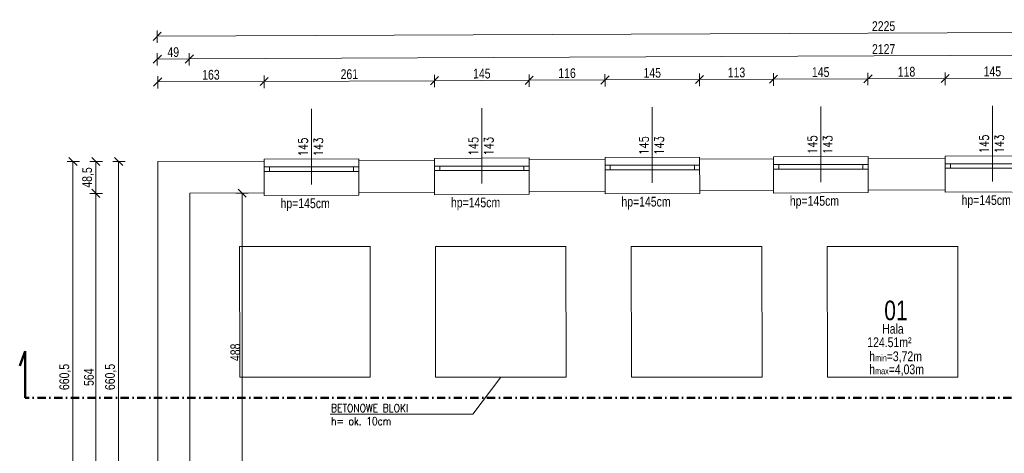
# Model space of a CAD drawing. Header units: centimetres. Extents: x -1 to 10576, y -3885 to 4713.
# Tile 7 of 17: x 2630 to 4138, y 1102 to 1767. Entities that reach past the tile are written whole.
import ezdxf
from ezdxf.enums import TextEntityAlignment as Align

# ---------------------------------------------------------------- set-up
doc = ezdxf.new("R2010")
doc.units = ezdxf.units.CM
doc.header["$LTSCALE"] = 0.5
doc.linetypes.add('DASHDOT', pattern=[25.4, 12.7, -6.35, 0, -6.35])
for name, color, linetype, lineweight in [('A_Ściany istniejące', 9, 'Continuous', 20), ('CKDRZWI_OPIS', 3, 'Continuous', 9), ('CKOKNA', 4, 'Continuous', 9), ('CKOKNA_OPIS', 3, 'Continuous', 9), ('CKOPIS_WIDOK', 255, 'Continuous', 9), ('CKOTOCZKI', 1, 'Continuous', 9), ('CKPOM_NUM', 6, 'Continuous', 50), ('CKPOM_OPIS', 3, 'Continuous', 9), ('CKPRZEKROJ_OZN', 4, 'DASHDOT', 50), ('CKWYMIAR', 3, 'Continuous', 13)]:
    doc.layers.add(name, color=color, linetype=linetype, lineweight=lineweight)
doc.styles.add('RomanS', font='romans.shx', dxfattribs={"width": 0.8})
doc.styles.get("Standard").update_dxf_attribs({"font": 'ic-simplex.shx', "width": 0.8})
doc.dimstyles.new('Kopia2 CADKON cm', dxfattribs={"dimscale": 5, "dimtxt": 3, "dimasz": 2.5, "dimexe": 1.8, "dimexo": 5, "dimgap": 0.6, "dimtad": 1, "dimrnd": 0.5, "dimtxsty": 'Standard', "dimblk1": 'OBLIQUE', "dimblk2": 'OBLIQUE', "dimsah": 1, "dimcen": 2.5, "dimclrd": 256, "dimclre": 256, "dimadec": 1, "dimazin": 2, "dimtfac": 1, "dimtix": 1, "dimtmove": 2, "dimatfit": 3, "dimldrblk": 'OPEN30', "dimfxl": 2, "dimfxlon": 1, "dimtfill": 1, "dimtolj": 1, "dimlwd": -1, "dimlwe": -1, "dimarcsym": 0})

# ---------------------------------------------------------------- blocks, each defined once
blk = doc.blocks.new('_OBLIQUE')
at = {"color": 0, "linetype": 'ByBlock'}
blk.add_line((-0.5, -0.5), (0.5, 0.5), dxfattribs=at)
blk = doc.blocks.new('*D1303')
at = {"layer": 'CKWYMIAR'}
for p, q in [((2841.5, 1661.8), (2841.4, 1680.8)), ((3004.5, 1662.5), (3004.4, 1681.5)), ((2841.4, 1671.8), (3004.4, 1672.5))]:
    blk.add_line(p, q, dxfattribs=at)
at = {"layer": 'Defpoints', "color": 0}
for p in [(3004.4, 1672.5), (2842, 1535.5), (3005, 1536.2)]:
    blk.add_point(p, dxfattribs=at)
at = {"layer": 'CKWYMIAR', "xscale": 12.5, "yscale": 12.5, "zscale": 12.5}
for p, rotation in [((2841.4, 1671.8), 180.2516405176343), ((3004.4, 1672.5), 0.2516405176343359)]:
    blk.add_blockref('_OBLIQUE', p, dxfattribs=dict(at, rotation=rotation))
at = {"layer": 'CKWYMIAR', "color": 0, "lineweight": -3, "insert": (2922.9, 1682.7), "char_height": 15, "attachment_point": 5, "rotation": 0.2516, "bg_fill": 3, "box_fill_scale": 1.1, "bg_fill_color": 256, "bg_fill_true_color": 13158600, "bg_fill_transparency": 0}
blk.add_mtext('\\A1;163', dxfattribs=at)
blk = doc.blocks.new('_Open30')
at = {"color": 0, "linetype": 'ByBlock', "lineweight": -2}
for p, q in [((-1, 0.27), (0, 0)), ((0, 0), (-1, -0.27)), ((0, 0), (-1, 0))]:
    blk.add_line(p, q, dxfattribs=at)
blk = doc.blocks.new('*D1304')
at = {"layer": 'CKWYMIAR'}
for p, q in [((3004.5, 1662.5), (3004.4, 1681.5)), ((3265.5, 1663.7), (3265.4, 1682.7)), ((3004.4, 1672.5), (3265.4, 1673.7))]:
    blk.add_line(p, q, dxfattribs=at)
at = {"layer": 'Defpoints', "color": 0}
for p in [(3265.4, 1673.7), (3266, 1540.4), (3005, 1536.2)]:
    blk.add_point(p, dxfattribs=at)
at = {"layer": 'CKWYMIAR', "xscale": 12.5, "yscale": 12.5, "zscale": 12.5}
for p, rotation in [((3004.4, 1672.5), 180.2516405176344), ((3265.4, 1673.7), 0.2516405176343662)]:
    blk.add_blockref('_OBLIQUE', p, dxfattribs=dict(at, rotation=rotation))
at = {"layer": 'CKWYMIAR', "color": 0, "lineweight": -3, "insert": (3134.9, 1683.6), "char_height": 15, "attachment_point": 5, "rotation": 0.2516, "bg_fill": 3, "box_fill_scale": 1.1, "bg_fill_color": 256, "bg_fill_true_color": 13158600, "bg_fill_transparency": 0}
blk.add_mtext('\\A1;261', dxfattribs=at)
blk = doc.blocks.new('*D1305')
at = {"layer": 'CKWYMIAR'}
for p, q in [((3265.5, 1663.7), (3265.4, 1682.7)), ((3265.4, 1673.7), (3410.2, 1674.3)), ((3410.2, 1664.3), (3410.2, 1683.3))]:
    blk.add_line(p, q, dxfattribs=at)
at = {"layer": 'Defpoints', "color": 0}
for p in [(3410.2, 1674.3), (3266, 1540.4), (3410.8, 1538)]:
    blk.add_point(p, dxfattribs=at)
at = {"layer": 'CKWYMIAR', "xscale": 12.5, "yscale": 12.5, "zscale": 12.5}
for p, rotation in [((3265.4, 1673.7), 180.2516405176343), ((3410.2, 1674.3), 0.2516405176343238)]:
    blk.add_blockref('_OBLIQUE', p, dxfattribs=dict(at, rotation=rotation))
at = {"layer": 'CKWYMIAR', "color": 0, "lineweight": -3, "insert": (3337.8, 1684.5), "char_height": 15, "attachment_point": 5, "rotation": 0.2516, "bg_fill": 3, "box_fill_scale": 1.1, "bg_fill_color": 256, "bg_fill_true_color": 13158600, "bg_fill_transparency": 0}
blk.add_mtext('\\A1;145', dxfattribs=at)
blk = doc.blocks.new('*D1306')
at = {"layer": 'CKWYMIAR'}
for p, q in [((3410.2, 1664.3), (3410.2, 1683.3)), ((3410.2, 1674.3), (3526.4, 1674.8)), ((3526.5, 1664.8), (3526.4, 1683.8))]:
    blk.add_line(p, q, dxfattribs=at)
at = {"layer": 'Defpoints', "color": 0}
for p in [(3526.4, 1674.8), (3527, 1538.6), (3410.8, 1538)]:
    blk.add_point(p, dxfattribs=at)
at = {"layer": 'CKWYMIAR', "xscale": 12.5, "yscale": 12.5, "zscale": 12.5}
for p, rotation in [((3410.2, 1674.3), 180.2516405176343), ((3526.4, 1674.8), 0.2516405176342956)]:
    blk.add_blockref('_OBLIQUE', p, dxfattribs=dict(at, rotation=rotation))
at = {"layer": 'CKWYMIAR', "color": 0, "lineweight": -3, "insert": (3468.3, 1685.1), "char_height": 15, "attachment_point": 5, "rotation": 0.2516, "bg_fill": 3, "box_fill_scale": 1.1, "bg_fill_color": 256, "bg_fill_true_color": 13158600, "bg_fill_transparency": 0}
blk.add_mtext('\\A1;116', dxfattribs=at)
blk = doc.blocks.new('*D1307')
at = {"layer": 'CKWYMIAR'}
for p, q in [((3526.5, 1664.8), (3526.4, 1683.8)), ((3526.4, 1674.8), (3671.2, 1675.5)), ((3671.2, 1665.5), (3671.1, 1684.5))]:
    blk.add_line(p, q, dxfattribs=at)
at = {"layer": 'Defpoints', "color": 0}
for p in [(3671.2, 1675.5), (3527, 1538.6), (3671.8, 1539.2)]:
    blk.add_point(p, dxfattribs=at)
at = {"layer": 'CKWYMIAR', "xscale": 12.5, "yscale": 12.5, "zscale": 12.5}
for p, rotation in [((3526.4, 1674.8), 180.2516405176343), ((3671.2, 1675.5), 0.2516405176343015)]:
    blk.add_blockref('_OBLIQUE', p, dxfattribs=dict(at, rotation=rotation))
at = {"layer": 'CKWYMIAR', "color": 0, "lineweight": -3, "insert": (3598.8, 1685.7), "char_height": 15, "attachment_point": 5, "rotation": 0.2516, "bg_fill": 3, "box_fill_scale": 1.1, "bg_fill_color": 256, "bg_fill_true_color": 13158600, "bg_fill_transparency": 0}
blk.add_mtext('\\A1;145', dxfattribs=at)
blk = doc.blocks.new('*D1308')
at = {"layer": 'CKWYMIAR'}
for p, q in [((3671.2, 1665.5), (3671.1, 1684.5)), ((3671.2, 1675.5), (3784.4, 1676)), ((3784.4, 1666), (3784.4, 1685))]:
    blk.add_line(p, q, dxfattribs=at)
at = {"layer": 'Defpoints', "color": 0}
for p in [(3784.4, 1676), (3671.8, 1539.2), (3785, 1539.7)]:
    blk.add_point(p, dxfattribs=at)
at = {"layer": 'CKWYMIAR', "xscale": 12.5, "yscale": 12.5, "zscale": 12.5}
for p, rotation in [((3671.2, 1675.5), 180.2516405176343), ((3784.4, 1676), 0.2516405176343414)]:
    blk.add_blockref('_OBLIQUE', p, dxfattribs=dict(at, rotation=rotation))
at = {"layer": 'CKWYMIAR', "color": 0, "lineweight": -3, "insert": (3727.8, 1686.2), "char_height": 15, "attachment_point": 5, "rotation": 0.2516, "bg_fill": 3, "box_fill_scale": 1.1, "bg_fill_color": 256, "bg_fill_true_color": 13158600, "bg_fill_transparency": 0}
blk.add_mtext('\\A1;113', dxfattribs=at)
blk = doc.blocks.new('*D1309')
at = {"layer": 'CKWYMIAR'}
for p, q in [((3784.4, 1666), (3784.4, 1685)), ((3784.4, 1676), (3929.2, 1676.6)), ((3929.2, 1666.6), (3929.1, 1685.6))]:
    blk.add_line(p, q, dxfattribs=at)
at = {"layer": 'Defpoints', "color": 0}
for p in [(3929.2, 1676.6), (3785, 1539.7), (3929.8, 1540.4)]:
    blk.add_point(p, dxfattribs=at)
at = {"layer": 'CKWYMIAR', "xscale": 12.5, "yscale": 12.5, "zscale": 12.5}
for p, rotation in [((3784.4, 1676), 180.2516405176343), ((3929.2, 1676.6), 0.251640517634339)]:
    blk.add_blockref('_OBLIQUE', p, dxfattribs=dict(at, rotation=rotation))
at = {"layer": 'CKWYMIAR', "color": 0, "lineweight": -3, "insert": (3856.7, 1686.8), "char_height": 15, "attachment_point": 5, "rotation": 0.2516, "bg_fill": 3, "box_fill_scale": 1.1, "bg_fill_color": 256, "bg_fill_true_color": 13158600, "bg_fill_transparency": 0}
blk.add_mtext('\\A1;145', dxfattribs=at)
blk = doc.blocks.new('*D1310')
at = {"layer": 'CKWYMIAR'}
for p, q in [((3929.2, 1666.6), (3929.1, 1685.6)), ((3929.2, 1676.6), (4047.4, 1677.1)), ((4047.4, 1667.1), (4047.4, 1686.1))]:
    blk.add_line(p, q, dxfattribs=at)
at = {"layer": 'Defpoints', "color": 0}
for p in [(4047.4, 1677.1), (3929.8, 1540.4), (4048, 1540.9)]:
    blk.add_point(p, dxfattribs=at)
at = {"layer": 'CKWYMIAR', "xscale": 12.5, "yscale": 12.5, "zscale": 12.5}
for p, rotation in [((3929.2, 1676.6), 180.2516405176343), ((4047.4, 1677.1), 0.2516405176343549)]:
    blk.add_blockref('_OBLIQUE', p, dxfattribs=dict(at, rotation=rotation))
at = {"layer": 'CKWYMIAR', "color": 0, "lineweight": -3, "insert": (3988.2, 1687.4), "char_height": 15, "attachment_point": 5, "rotation": 0.2516, "bg_fill": 3, "box_fill_scale": 1.1, "bg_fill_color": 256, "bg_fill_true_color": 13158600, "bg_fill_transparency": 0}
blk.add_mtext('\\A1;118', dxfattribs=at)
blk = doc.blocks.new('*D1311')
at = {"layer": 'CKWYMIAR'}
for p, q in [((4047.4, 1667.1), (4047.4, 1686.1)), ((4047.4, 1677.1), (4192.2, 1677.8)), ((4192.2, 1667.8), (4192.1, 1686.8))]:
    blk.add_line(p, q, dxfattribs=at)
at = {"layer": 'Defpoints', "color": 0}
for p in [(4192.2, 1677.8), (4048, 1540.9), (4192.8, 1541.6)]:
    blk.add_point(p, dxfattribs=at)
at = {"layer": 'CKWYMIAR', "xscale": 12.5, "yscale": 12.5, "zscale": 12.5}
for p, rotation in [((4047.4, 1677.1), 180.2516405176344), ((4192.2, 1677.8), 0.2516405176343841)]:
    blk.add_blockref('_OBLIQUE', p, dxfattribs=dict(at, rotation=rotation))
at = {"layer": 'CKWYMIAR', "color": 0, "lineweight": -3, "insert": (4119.7, 1687.9), "char_height": 15, "attachment_point": 5, "rotation": 0.2516, "bg_fill": 3, "box_fill_scale": 1.1, "bg_fill_color": 256, "bg_fill_true_color": 13158600, "bg_fill_transparency": 0}
blk.add_mtext('\\A1;145', dxfattribs=at)
blk = doc.blocks.new('*D1322')
at = {"layer": 'CKWYMIAR'}
for p, q in [((2840.8, 1696.8), (2840.8, 1715.8)), ((2840.8, 1706.8), (2889.8, 1707)), ((2889.8, 1697), (2889.8, 1716))]:
    blk.add_line(p, q, dxfattribs=at)
at = {"layer": 'Defpoints', "color": 0}
for p in [(2889.8, 1707), (2841.5, 1547.8), (2890.5, 1548)]:
    blk.add_point(p, dxfattribs=at)
at = {"layer": 'CKWYMIAR', "xscale": 12.5, "yscale": 12.5, "zscale": 12.5}
for p, rotation in [((2840.8, 1706.8), 180.2516405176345), ((2889.8, 1707), 0.2516405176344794)]:
    blk.add_blockref('_OBLIQUE', p, dxfattribs=dict(at, rotation=rotation))
at = {"layer": 'CKWYMIAR', "color": 0, "lineweight": -3, "insert": (2865.2, 1717.4), "char_height": 15, "attachment_point": 5, "rotation": 0.2516, "bg_fill": 3, "box_fill_scale": 1.1, "bg_fill_color": 256, "bg_fill_true_color": 13158600, "bg_fill_transparency": 0}
blk.add_mtext('\\A1;49', dxfattribs=at)
blk = doc.blocks.new('*D1323')
at = {"layer": 'CKWYMIAR'}
for p, q in [((5016.8, 1706.4), (5016.8, 1725.4)), ((2889.8, 1707), (5016.8, 1716.4)), ((2889.8, 1697), (2889.8, 1716))]:
    blk.add_line(p, q, dxfattribs=at)
at = {"layer": 'Defpoints', "color": 0}
for p in [(5016.8, 1716.4), (5017.5, 1557.5), (2890.5, 1548)]:
    blk.add_point(p, dxfattribs=at)
at = {"layer": 'CKWYMIAR', "xscale": 12.5, "yscale": 12.5, "zscale": 12.5}
for p, rotation in [((5016.8, 1716.4), 0.2516405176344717), ((2889.8, 1707), 180.2516405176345)]:
    blk.add_blockref('_OBLIQUE', p, dxfattribs=dict(at, rotation=rotation))
at = {"layer": 'CKWYMIAR', "color": 0, "lineweight": -3, "insert": (3953.2, 1722.2), "char_height": 15, "attachment_point": 5, "rotation": 0.2516, "bg_fill": 3, "box_fill_scale": 1.1, "bg_fill_color": 256, "bg_fill_true_color": 13158600, "bg_fill_transparency": 0}
blk.add_mtext('\\A1;2127', dxfattribs=at)
blk = doc.blocks.new('*D1325')
at = {"layer": 'CKWYMIAR'}
for p, q in [((2840.6, 1741.8), (5065.6, 1751.8)), ((2840.7, 1731.8), (2840.6, 1750.8)), ((5065.7, 1741.8), (5065.6, 1760.8))]:
    blk.add_line(p, q, dxfattribs=at)
at = {"layer": 'Defpoints', "color": 0}
for p in [(5065.6, 1751.8), (5066.5, 1553.2), (2841.5, 1543.2)]:
    blk.add_point(p, dxfattribs=at)
at = {"layer": 'CKWYMIAR', "xscale": 12.5, "yscale": 12.5, "zscale": 12.5}
for p, rotation in [((5065.6, 1751.8), 0.2575073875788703), ((2840.6, 1741.8), 180.2575073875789)]:
    blk.add_blockref('_OBLIQUE', p, dxfattribs=dict(at, rotation=rotation))
at = {"layer": 'CKWYMIAR', "color": 0, "lineweight": -3, "insert": (3953.1, 1757.3), "char_height": 15, "attachment_point": 5, "rotation": 0.2575, "bg_fill": 3, "box_fill_scale": 1.1, "bg_fill_color": 256, "bg_fill_true_color": 13158600, "bg_fill_transparency": 0}
blk.add_mtext('\\A1;2225', dxfattribs=at)
blk = doc.blocks.new('*D1330')
at = {"layer": 'CKWYMIAR'}
for p, q in [((2756.6, 1549.7), (2737.6, 1549.7)), ((2746.6, 1549.7), (2746.6, 1500.9)), ((2756.6, 1500.9), (2737.6, 1500.9))]:
    blk.add_line(p, q, dxfattribs=at)
at = {"layer": 'Defpoints', "color": 0}
for p in [(2815.6, 1549.7), (2815.6, 1500.9)]:
    blk.add_point(p, dxfattribs=at)
at = {"layer": 'CKWYMIAR', "xscale": 12.5, "yscale": 12.5, "zscale": 12.5}
for p, rotation in [((2746.6, 1549.7), 90), ((2746.6, 1500.9), 270)]:
    blk.add_blockref('_OBLIQUE', p, dxfattribs=dict(at, rotation=rotation))
at = {"layer": 'CKWYMIAR', "color": 0, "lineweight": -3, "insert": (2734.7, 1525.3), "char_height": 15, "attachment_point": 5, "rotation": 90, "bg_fill": 3, "box_fill_scale": 1.1, "bg_fill_color": 256, "bg_fill_true_color": 13158600, "bg_fill_transparency": 0}
blk.add_mtext('\\A1;48,5', dxfattribs=at)
at = {"layer": 'Defpoints', "color": 0}
blk.add_point((2746.6, 1500.9), dxfattribs=at)
blk = doc.blocks.new('*D1331')
at = {"layer": 'CKWYMIAR'}
for p, q in [((2756.6, 1500.9), (2737.6, 1500.9)), ((2746.6, 1500.9), (2746.6, 937.2)), ((2756.6, 937.2), (2737.6, 937.2))]:
    blk.add_line(p, q, dxfattribs=at)
at = {"layer": 'Defpoints', "color": 0}
for p in [(2815.6, 1500.9), (2746.6, 937.2), (2815.6, 937.2)]:
    blk.add_point(p, dxfattribs=at)
at = {"layer": 'CKWYMIAR', "xscale": 12.5, "yscale": 12.5, "zscale": 12.5}
for p, rotation in [((2746.6, 1500.9), 90), ((2746.6, 937.2), 270)]:
    blk.add_blockref('_OBLIQUE', p, dxfattribs=dict(at, rotation=rotation))
at = {"layer": 'CKWYMIAR', "color": 0, "lineweight": -3, "insert": (2736.1, 1219), "char_height": 15, "attachment_point": 5, "rotation": 90, "bg_fill": 3, "box_fill_scale": 1.1, "bg_fill_color": 256, "bg_fill_true_color": 13158600, "bg_fill_transparency": 0}
blk.add_mtext('\\A1;564', dxfattribs=at)
blk = doc.blocks.new('*D1333')
at = {"layer": 'CKWYMIAR'}
for p, q in [((2721.6, 1549.7), (2702.6, 1549.7)), ((2711.6, 1549.7), (2711.6, 889.2)), ((2721.6, 889.2), (2702.6, 889.2))]:
    blk.add_line(p, q, dxfattribs=at)
at = {"layer": 'Defpoints', "color": 0}
for p in [(2817.2, 1549.7), (2711.6, 889.2), (2817.2, 889.2)]:
    blk.add_point(p, dxfattribs=at)
at = {"layer": 'CKWYMIAR', "xscale": 12.5, "yscale": 12.5, "zscale": 12.5}
for p, rotation in [((2711.6, 1549.7), 90), ((2711.6, 889.2), 270)]:
    blk.add_blockref('_OBLIQUE', p, dxfattribs=dict(at, rotation=rotation))
at = {"layer": 'CKWYMIAR', "color": 0, "lineweight": -3, "insert": (2699.7, 1219.4), "char_height": 15, "attachment_point": 5, "rotation": 90, "bg_fill": 3, "box_fill_scale": 1.1, "bg_fill_color": 256, "bg_fill_true_color": 13158600, "bg_fill_transparency": 0}
blk.add_mtext('\\A1;660,5', dxfattribs=at)
blk = doc.blocks.new('*D1359')
at = {"layer": 'CKWYMIAR'}
for p, q in [((2791.6, 1549.7), (2772.6, 1549.7)), ((2781.6, 1549.7), (2781.6, 889.2)), ((2791.6, 889.2), (2772.6, 889.2))]:
    blk.add_line(p, q, dxfattribs=at)
at = {"layer": 'Defpoints', "color": 0}
for p in [(2841.5, 1549.7), (2781.6, 889.2), (2841.5, 889.2)]:
    blk.add_point(p, dxfattribs=at)
at = {"layer": 'CKWYMIAR', "xscale": 12.5, "yscale": 12.5, "zscale": 12.5}
for p, rotation in [((2781.6, 1549.7), 90), ((2781.6, 889.2), 270)]:
    blk.add_blockref('_OBLIQUE', p, dxfattribs=dict(at, rotation=rotation))
at = {"layer": 'CKWYMIAR', "color": 0, "lineweight": -3, "insert": (2769.7, 1219.4), "char_height": 15, "attachment_point": 5, "rotation": 90, "bg_fill": 3, "box_fill_scale": 1.1, "bg_fill_color": 256, "bg_fill_true_color": 13158600, "bg_fill_transparency": 0}
blk.add_mtext('\\A1;660,5', dxfattribs=at)
blk = doc.blocks.new('*D1646')
at = {"layer": 'CKWYMIAR'}
for p, q in [((2960.8, 1501.2), (2979.8, 1501.2)), ((2970.8, 1501.2), (2970.8, 1013.2)), ((2960.8, 1013.2), (2979.8, 1013.2))]:
    blk.add_line(p, q, dxfattribs=at)
at = {"layer": 'Defpoints', "color": 0}
for p in [(2890.5, 1501.2), (2890.5, 1013.2), (2970.8, 1013.2)]:
    blk.add_point(p, dxfattribs=at)
at = {"layer": 'CKWYMIAR', "xscale": 12.5, "yscale": 12.5, "zscale": 12.5}
for p, rotation in [((2970.8, 1501.2), 90), ((2970.8, 1013.2), 270)]:
    blk.add_blockref('_OBLIQUE', p, dxfattribs=dict(at, rotation=rotation))
at = {"layer": 'CKWYMIAR', "color": 0, "insert": (2960.3, 1257.2), "char_height": 15, "attachment_point": 5, "rotation": 90, "bg_fill": 3, "box_fill_scale": 1.1, "bg_fill_color": 256, "bg_fill_true_color": 13158600, "bg_fill_transparency": 0}
blk.add_mtext('\\A1;488', dxfattribs=at)
blk = doc.blocks.new('CKBL2060724141311')
at = {"layer": 'CKPOM_NUM', "width": 0.8, "flags": 8}
blk.add_attdef('CISLO', text='', height=30, dxfattribs=at).set_placement((3955.4, 1306.4), align=Align.BOTTOM_CENTER)
at = {"layer": 'CKPOM_OPIS', "width": 0.8}
for tag, height, flags, p in [('POZNÁMKA', 20, 9, (3955.4, 1265.2)), ('VYSKA', 30, 9, (3955.4, 1265.2)), ('STĚNY', 20, 9, (3955.4, 1265.2)), ('JMENO', 15, 8, (3955.4, 1285.8)), ('PLOCHA_DLE_NV_366/2013', 20, 9, (3955.4, 1265.2)), ('DEFINICE_SKLADBY', 20, 9, (3955.4, 1265.2)), ('PODLAHA', 20, 9, (3955.4, 1265.2)), ('SKLADBA', 20, 9, (3955.4, 1265.2)), ('TEPLOTA', 20, 9, (3955.4, 1265.2)), ('PODLAZI', 20, 9, (3955.4, 1265.2)), ('POVRCH', 20, 9, (3955.4, 1265.2)), ('K._VÝŠKA', 15, 9, (3955.4, 1265.2)), ('OBVOD', 20, 9, (3955.4, 1265.2)), ('OBJEM', 20, 9, (3955.4, 1265.2)), ('STROP', 20, 9, (3955.4, 1265.2)), ('PLOCHA', 15, 8, (3955.4, 1265.2)), ('ZONA', 20, 9, (3955.4, 1265.2)), ('BYT', 20, 9, (3955.4, 1265.2))]:
    blk.add_attdef(tag, text='', height=height, dxfattribs=dict(at, flags=flags)).set_placement(p, align=Align.BOTTOM_CENTER)

msp = doc.modelspace()

# ---------------------------------------------------------------- linework, layer by layer
at = {"layer": 'A_Ściany istniejące'}
for p, q in [((3784.48, 1553.887), (3671.263, 1553.377)), ((4047.477, 1555.071), (3929.26, 1554.538)), ((3004.489, 1550.375), (2841.492, 1549.659)), ((2841.492, 1549.659), (2841.492, 889.159)), ((3265.486, 1551.55), (3149.487, 1551.028)), ((3526.483, 1552.725), (3410.265, 1552.201)), ((2890.49, 1501.159), (3004.489, 1501.672)), ((2890.492, 1013.159), (2890.49, 1501.159)), ((3149.487, 1502.353), (3265.486, 1502.898)), ((3410.484, 1503.58), (3526.483, 1504.125)), ((3671.481, 1504.806), (3784.48, 1505.337)), ((3929.479, 1506.019), (4047.477, 1506.573))]:
    msp.add_line(p, q, dxfattribs=at)
for points in [[(3671.481, 1504.806), (3671.263, 1553.377)], [(3784.48, 1505.337), (3784.48, 1553.887)], [(3929.479, 1506.019), (3929.26, 1554.538)], [(4047.477, 1506.573), (4047.477, 1555.071)], [(3004.489, 1501.672), (3004.489, 1550.375)], [(3149.487, 1502.353), (3149.487, 1551.028)], [(3265.486, 1502.898), (3265.486, 1551.55)], [(3410.484, 1503.58), (3410.265, 1552.201)], [(3526.483, 1504.125), (3526.483, 1552.725)], [(3166.662, 1419.819), (3166.991, 1219.189)], [(3266.662, 1419.651), (3266.992, 1219.03)], [(3266.662, 1419.651), (3466.663, 1419.651)], [(3466.662, 1419.819), (3466.992, 1219.189)], [(3566.663, 1419.651), (3566.992, 1218.866)], [(3566.663, 1419.651), (3766.663, 1419.651)], [(3766.663, 1419.655), (3766.992, 1219.189)], [(3866.663, 1419.651), (3866.992, 1219.025)], [(3866.663, 1419.651), (4066.663, 1419.651)], [(4066.663, 1419.815), (4066.992, 1219.189)], [(3266.991, 1219.189), (3466.992, 1219.189)], [(3566.991, 1219.189), (3766.992, 1219.189)], [(3866.992, 1219.189), (4066.992, 1219.189)]]:
    msp.add_lwpolyline(points, dxfattribs=at)
at = {"layer": 'CKOKNA'}
for p, q in [((3149.487, 1554.027), (3004.489, 1553.374)), ((3004.489, 1541.683), (3149.487, 1541.683)), ((3265.486, 1542.858), (3410.308, 1542.858)), ((3526.483, 1544.033), (3671.305, 1544.033)), ((3784.48, 1545.195), (3929.302, 1545.195)), ((3784.48, 1538.18), (3929.334, 1538.195)), ((4047.477, 1546.379), (4192.3, 1546.379)), ((4047.477, 1539.364), (4192.331, 1539.379)), ((3004.489, 1534.668), (3149.487, 1534.683)), ((3265.486, 1535.843), (3410.339, 1535.858)), ((3526.338, 1537.018), (3671.336, 1537.033)), ((3004.489, 1497.672), (3149.487, 1498.357)), ((3265.486, 1498.847), (3410.484, 1499.532)), ((3526.483, 1500.125), (3671.481, 1500.81)), ((3784.48, 1501.337), (3929.479, 1502.022)), ((4047.477, 1502.573), (4192.476, 1503.258))]:
    msp.add_line(p, q, dxfattribs=at)
for points in [[(3004.489, 1550.374), (3004.489, 1553.374)], [(3149.487, 1551.028), (3149.487, 1554.028)], [(3265.486, 1551.55), (3265.486, 1554.55)], [(3526.483, 1552.725), (3526.483, 1555.725)], [(3784.48, 1553.886), (3784.48, 1556.886)], [(4047.477, 1555.07), (4047.477, 1558.07)], [(3004.489, 1497.672), (3004.489, 1501.672)], [(3149.487, 1498.357), (3149.487, 1502.357)], [(3265.486, 1498.898), (3265.486, 1502.898)], [(3265.486, 1498.847), (3265.486, 1502.847)], [(3410.484, 1499.583), (3410.484, 1503.583)], [(3410.484, 1499.532), (3410.484, 1503.532)], [(3526.483, 1500.125), (3526.483, 1504.125)], [(3671.481, 1500.81), (3671.481, 1504.81)], [(3784.48, 1501.337), (3784.48, 1505.337)], [(3929.479, 1502.022), (3929.479, 1506.022)], [(4047.477, 1502.573), (4047.477, 1506.573)]]:
    msp.add_lwpolyline(points, dxfattribs=at)
for points in [[(3012.457, 1534.683), (3004.489, 1534.668), (3004.489, 1541.683), (3012.457, 1541.683)], [(3141.487, 1534.683), (3149.487, 1534.683), (3149.487, 1541.683), (3141.487, 1541.683)], [(3273.454, 1535.858), (3265.486, 1535.843), (3265.486, 1542.858), (3273.454, 1542.858)], [(3402.339, 1535.858), (3410.339, 1535.858), (3410.308, 1542.858), (3402.339, 1542.858)], [(3534.451, 1537.033), (3526.483, 1537.018), (3526.483, 1544.033), (3534.451, 1544.033)], [(3663.336, 1537.033), (3671.336, 1537.033), (3671.305, 1544.033), (3663.336, 1544.033)], [(3792.449, 1538.195), (3784.48, 1538.18), (3784.48, 1545.195), (3792.449, 1545.195)], [(3921.334, 1538.195), (3929.334, 1538.195), (3929.302, 1545.195), (3921.334, 1545.195)], [(4055.446, 1539.379), (4047.477, 1539.364), (4047.477, 1546.379), (4055.446, 1546.379)]]:
    msp.add_lwpolyline(points, close=True, dxfattribs=at)
at = {"layer": 'CKOPIS_WIDOK', "linetype": 'Continuous'}
msp.add_lwpolyline([(3105.363, 1162.518), (3324.035, 1162.518), (3366.991, 1219.189)], dxfattribs=at)
at = {"layer": 'CKOTOCZKI'}
for points in [[(3076.988, 1514.676), (3076.988, 1630.602)], [(3337.912, 1515.851), (3337.912, 1631.777)], [(3598.837, 1517.026), (3598.837, 1632.952)], [(3856.907, 1518.188), (3856.907, 1634.114)], [(4119.904, 1519.372), (4119.904, 1635.298)]]:
    msp.add_lwpolyline(points, dxfattribs=at)
at = {"layer": 'CKPRZEKROJ_OZN', "linetype": 'Continuous'}
for p, q in [((2638.273, 1259.181), (2630.031, 1236.725)), ((2638.273, 1187.461), (2638.273, 1259.181))]:
    msp.add_line(p, q, dxfattribs=at)
at = {"layer": 'CKPRZEKROJ_OZN', "ltscale": 2}
msp.add_line((5347.368, 1187.461), (2638.273, 1187.461), dxfattribs=at)

# ---------------------------------------------------------------- block references
at = {"layer": 'CKPOM_NUM'}
ref = msp.add_blockref('CKBL2060724141311', (3968.402, 1306.413), dxfattribs=at)
ref.add_attrib('CISLO_001', '01', (3954.122, 1306.413), dxfattribs={"height": 30, "width": 0.8})
ref.add_attrib('JMENO_001', 'Hala', (3950.882, 1285.788), dxfattribs={"layer": 'CKPOM_OPIS', "height": 15, "width": 0.8})
ref.add_attrib('PLOCHA_001', '124.51m²', (3928.076, 1265.163), dxfattribs={"layer": 'CKPOM_OPIS', "height": 15, "width": 0.8})

# ---------------------------------------------------------------- texts
at = {"layer": 'CKDRZWI_OPIS', "char_height": 14, "width": 62.286, "attachment_point": 1, "rotation": 90, "style": 'RomanS'}
for insert in [(3057.189, 1540.857), (3318.113, 1542.032), (3579.038, 1543.208), (3837.108, 1544.369), (4100.105, 1545.553)]:
    msp.add_mtext('\\pqc;145\\P143', dxfattribs=dict(at, insert=insert))
at = {"layer": 'CKOKNA_OPIS', "lineweight": -3, "char_height": 15, "attachment_point": 1}
for s, insert in [('hp=145cm', (3029.531, 1493.257)), ('hp=145cm', (3290.528, 1494.433)), ('hp=145cm', (3551.525, 1495.711)), ('hp=145cm', (3809.522, 1496.923)), ('hp=145cm', (4072.52, 1498.159)), ('h{\\H0.6667x;min}=3,72m', (3931.139, 1258.624)), ('h{\\H0.6667x;max}=4,03m', (3931.139, 1238.624))]:
    msp.add_mtext_dynamic_manual_height_columns(s, width=84.14586, gutter_width=80, heights=[64.457], dxfattribs=dict(at, insert=insert))
at = {"layer": 'CKOPIS_WIDOK', "insert": (3106.933, 1145.622), "char_height": 12, "width": 242.29972, "attachment_point": 7, "style": 'RomanS'}
msp.add_mtext('{\\W0.85;BETONOWE BLOKI\\Ph= ok. 10cm}', dxfattribs=at)

# ---------------------------------------------------------------- dimensions: what is measured, and where the dimension line sits
at = {"layer": 'CKWYMIAR', "lineweight": -3}
dim = msp.add_aligned_dim(p1=(2815.552, 1549.659), p2=(2815.552, 1500.939), distance=-68.976, dimstyle='Kopia2 CADKON cm', override={"dimtxt": 3}, dxfattribs=at)
dim.commit()
dim.dimension.update_dxf_attribs({"geometry": '*D1330', "text_midpoint": (2734.651, 1525.299)})

# ---------------------------------------------------------------- next in the draw order: dimensions: what is measured, and where the dimension line sits
dim = msp.add_aligned_dim(p1=(2842.016, 1535.507), p2=(3005.013, 1536.223), distance=136.328, dimstyle='Kopia2 CADKON cm', override={"dimtxt": 3}, dxfattribs=at)
dim.commit()
dim.dimension.update_dxf_attribs({"geometry": '*D1303', "text_midpoint": (2922.87, 1682.691)})
dim = msp.add_linear_dim(base=(2746.576, 937.159), p1=(2815.552, 1500.939), p2=(2815.552, 937.159), angle=270, dimstyle='Kopia2 CADKON cm', override={"dimtxt": 3}, dxfattribs=at)
dim.commit()
dim.dimension.update_dxf_attribs({"geometry": '*D1331', "text_midpoint": (2736.076, 1219.049)})
at = {"layer": 'CKWYMIAR'}
dim = msp.add_linear_dim(base=(2970.757, 1013.159), p1=(2890.49, 1501.159), p2=(2890.49, 1013.159), angle=90, dimstyle='Kopia2 CADKON cm', dxfattribs=at)
dim.commit()
dim.dimension.update_dxf_attribs({"geometry": '*D1646', "text_midpoint": (2960.257, 1257.159)})

# ---------------------------------------------------------------- next in the draw order: linework, layer by layer
at = {"color": 213}
msp.add_lwpolyline([(2890.162, 1419.651), (2890.49, 1419.651)], dxfattribs=at)
at = {"layer": 'A_Ściany istniejące'}
for points in [[(2966.662, 1419.651), (2966.991, 1219.03)], [(2966.662, 1419.651), (3166.662, 1419.651)], [(2966.991, 1219.189), (3166.991, 1219.189)]]:
    msp.add_lwpolyline(points, dxfattribs=at)

# ---------------------------------------------------------------- next in the draw order: dimensions: what is measured, and where the dimension line sits
at = {"layer": 'CKWYMIAR', "lineweight": -3}
for p1, p2, distance, picture, middle in [((2841.492, 1547.752), (2890.49, 1547.967), 159.081, '*D1322', (2865.246, 1717.439)), ((2817.165, 1549.659), (2817.165, 889.159), -105.589, '*D1333', (2699.651, 1219.409))]:
    dim = msp.add_aligned_dim(p1=p1, p2=p2, distance=distance, dimstyle='Kopia2 CADKON cm', override={"dimtxt": 3}, dxfattribs=at)
    dim.commit()
    dim.dimension.update_dxf_attribs({"geometry": picture, "text_midpoint": middle})
dim = msp.add_linear_dim(base=(3265.425, 1673.696), p1=(3005.013, 1536.223), p2=(3266.01, 1540.397), angle=180.251641, dimstyle='Kopia2 CADKON cm', override={"dimtxt": 3}, dxfattribs=at)
dim.commit()
dim.dimension.update_dxf_attribs({"geometry": '*D1304', "text_midpoint": (3134.873, 1683.622)})

# ---------------------------------------------------------------- next in the draw order: dimensions: what is measured, and where the dimension line sits
dim = msp.add_linear_dim(base=(3410.191, 1674.332), p1=(3266.01, 1540.397), p2=(3410.79, 1538.049), angle=180.251641, dimstyle='Kopia2 CADKON cm', override={"dimtxt": 3}, dxfattribs=at)
dim.commit()
dim.dimension.update_dxf_attribs({"geometry": '*D1305', "text_midpoint": (3337.762, 1684.514)})

# ---------------------------------------------------------------- next in the draw order: dimensions: what is measured, and where the dimension line sits
dim = msp.add_linear_dim(base=(3526.409, 1674.842), p1=(3410.79, 1538.049), p2=(3527.007, 1538.573), angle=180.251641, dimstyle='Kopia2 CADKON cm', override={"dimtxt": 3}, dxfattribs=at)
dim.commit()
dim.dimension.update_dxf_attribs({"geometry": '*D1306', "text_midpoint": (3468.254, 1685.087)})

# ---------------------------------------------------------------- next in the draw order: dimensions: what is measured, and where the dimension line sits
dim = msp.add_linear_dim(base=(3671.189, 1675.478), p1=(3527.007, 1538.573), p2=(3671.787, 1539.224), angle=180.251641, dimstyle='Kopia2 CADKON cm', override={"dimtxt": 3}, dxfattribs=at)
dim.commit()
dim.dimension.update_dxf_attribs({"geometry": '*D1307', "text_midpoint": (3598.753, 1685.66)})

# ---------------------------------------------------------------- next in the draw order: dimensions: what is measured, and where the dimension line sits
dim = msp.add_linear_dim(base=(3784.406, 1675.975), p1=(3671.787, 1539.224), p2=(3785.004, 1539.734), angle=180.251641, dimstyle='Kopia2 CADKON cm', override={"dimtxt": 3}, dxfattribs=at)
dim.commit()
dim.dimension.update_dxf_attribs({"geometry": '*D1308', "text_midpoint": (3727.751, 1686.226)})

# ---------------------------------------------------------------- next in the draw order: dimensions: what is measured, and where the dimension line sits
dim = msp.add_linear_dim(base=(3929.186, 1676.611), p1=(3785.004, 1539.734), p2=(3929.784, 1540.386), angle=180.251641, dimstyle='Kopia2 CADKON cm', override={"dimtxt": 3}, dxfattribs=at)
dim.commit()
dim.dimension.update_dxf_attribs({"geometry": '*D1309', "text_midpoint": (3856.75, 1686.793)})

# ---------------------------------------------------------------- next in the draw order: dimensions: what is measured, and where the dimension line sits
dim = msp.add_linear_dim(base=(4047.403, 1677.13), p1=(3929.784, 1540.386), p2=(4048.001, 1540.918), angle=180.251641, dimstyle='Kopia2 CADKON cm', override={"dimtxt": 3}, dxfattribs=at)
dim.commit()
dim.dimension.update_dxf_attribs({"geometry": '*D1310', "text_midpoint": (3988.249, 1687.37)})

# ---------------------------------------------------------------- next in the draw order: dimensions: what is measured, and where the dimension line sits
dim = msp.add_linear_dim(base=(4192.183, 1677.766), p1=(4048.001, 1540.918), p2=(4192.782, 1541.57), angle=180.251641, dimstyle='Kopia2 CADKON cm', override={"dimtxt": 3}, dxfattribs=at)
dim.commit()
dim.dimension.update_dxf_attribs({"geometry": '*D1311', "text_midpoint": (4119.747, 1687.948)})

# ---------------------------------------------------------------- next in the draw order: dimensions: what is measured, and where the dimension line sits
dim = msp.add_linear_dim(base=(5016.795, 1716.388), p1=(2890.49, 1547.967), p2=(5017.492, 1557.531), angle=180.251641, dimstyle='Kopia2 CADKON cm', override={"dimtxt": 3}, dxfattribs=at)
dim.commit()
dim.dimension.update_dxf_attribs({"geometry": '*D1323', "text_midpoint": (3953.247, 1722.217)})

# ---------------------------------------------------------------- next in the draw order: dimensions: what is measured, and where the dimension line sits
dim = msp.add_aligned_dim(p1=(2841.512, 1543.229), p2=(5066.512, 1553.229), distance=198.603, dimstyle='Kopia2 CADKON cm', override={"dimtxt": 3}, dxfattribs=at)
dim.commit()
dim.dimension.update_dxf_attribs({"geometry": '*D1325', "text_midpoint": (3953.072, 1757.331)})

# ---------------------------------------------------------------- next in the draw order: linework, layer by layer
at = {"layer": 'CKOKNA'}
for points in [[(3410.265, 1552.202), (3410.265, 1555.201), (3265.486, 1554.55)], [(3671.263, 1553.377), (3671.263, 1556.377), (3526.483, 1555.725)], [(3929.26, 1554.539), (3929.26, 1557.538), (3784.48, 1556.886)], [(4192.258, 1555.723), (4192.258, 1558.722), (4047.477, 1558.07)]]:
    msp.add_lwpolyline(points, dxfattribs=at)

# ---------------------------------------------------------------- next in the draw order: dimensions: what is measured, and where the dimension line sits
at = {"layer": 'CKWYMIAR', "lineweight": -3}
dim = msp.add_linear_dim(base=(2781.576, 889.159), p1=(2841.492, 1549.659), p2=(2841.492, 889.159), angle=90, dimstyle='Kopia2 CADKON cm', override={"dimtxt": 3}, dxfattribs=at)
dim.commit()
dim.dimension.update_dxf_attribs({"geometry": '*D1359', "text_midpoint": (2769.651, 1219.409)})

doc.saveas('drawing.dxf')
